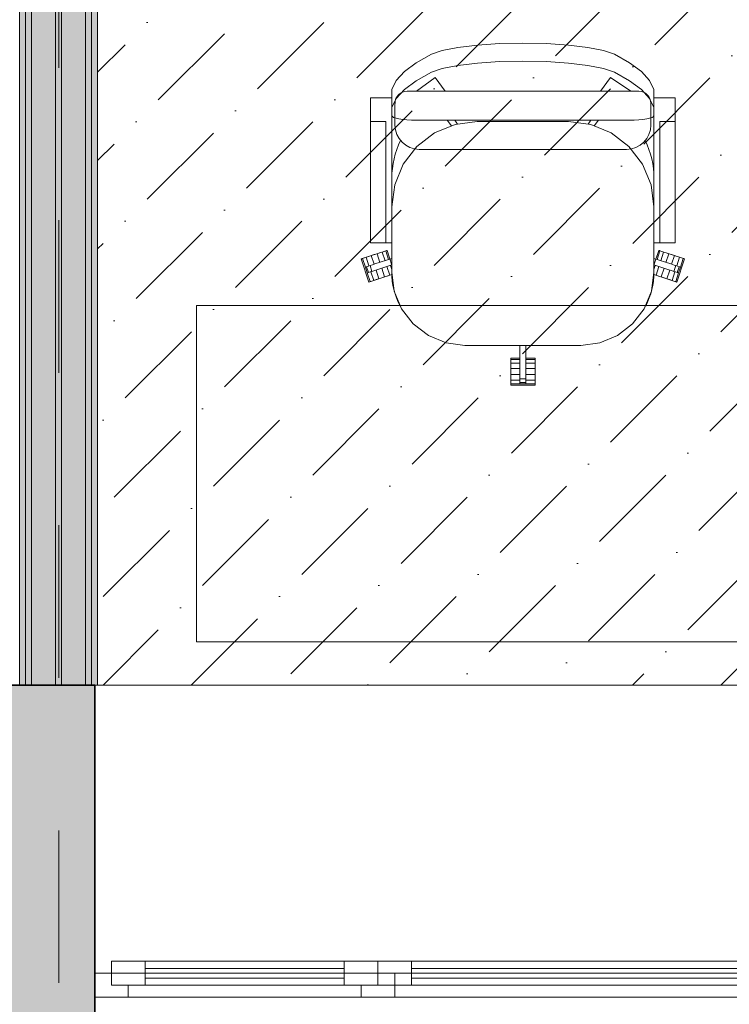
# Model space of a CAD drawing. Header units: millimetres. Extents: x -2932 to 42042, y -9257 to 17298.
# Tile 38 of 162: x 16189 to 17667, y -665 to 1385. Entities that reach past the tile are written whole.
import ezdxf

# ---------------------------------------------------------------- set-up
doc = ezdxf.new("R2010")
doc.units = ezdxf.units.MM
doc.header["$MEASUREMENT"] = 0
for name, pattern in [('Aligning Line', [635, 317.5, -317.5]), ('Dash', [635, 317.5, -317.5]), ('Dashed', [423.333333, 211.666667, -211.666667]), ('Wipeout_Contour', [1000, 0, -1000])]:
    doc.linetypes.add(name, pattern=pattern)
for name, color, linetype, lineweight in [('0_Pen_No__1', 7, 'Continuous', 13), ('_Tuletõkketsoon_Pen_No__20', 1, 'Continuous', 0), ('A-FLOR.IFC Model_Pen_No__2', 8, 'Continuous', 15), ('ARCHICAD Windows_Pen_No__2', 8, 'Continuous', 15), ('ARCHICAD Zone Stamps_Pen_No__1', 7, 'Continuous', 13), ('Common Edges_Pen_No__1', 7, 'Continuous', 13), ('Cut Pattern-1_Pen_No__2', 8, 'Continuous', 15), ('Cut Pattern-3_Pen_No__1', 7, 'Continuous', 13), ('Grids-2_Pen_No__1', 7, 'Continuous', 13), ('I-FURN.IFC Model_Pen_No__2', 8, 'Continuous', 15), ('I-WALL.IFC Model_Pen_No__1', 7, 'Continuous', 13), ('I-WALL.IFC Model_Pen_No__2', 8, 'Continuous', 15), ('I-WALL.IFC Model_Pen_No__27', 7, 'Continuous', 35), ('SA_SISEVIIMISTLUS_Pen_No__2', 8, 'Continuous', 15), ('Walls-1_Pen_No__1', 7, 'Continuous', 13), ('Walls_Pen_No__1', 7, 'Continuous', 13), ('Windows-1_Pen_No__1', 7, 'Continuous', 13), ('Windows_Pen_No__1', 7, 'Continuous', 13)]:
    doc.layers.add(name, color=color, linetype=linetype, lineweight=lineweight)
doc.layers.add('Furniture-1_Pen_No__62', color=7, linetype='Continuous', lineweight=20, true_color=0xaaaaaa)
doc.layers.add('SA_SISEVIIMISTLUS_Pen_No__102', color=7, linetype='Continuous', lineweight=13, true_color=0xcccccc)
doc.layers.add('I-WALL.IFC Model', color=7, linetype='Continuous')
doc.styles.add('GENERATED_STYLE_1', font='txt', dxfattribs={"width": 0.95})
doc.styles.add('GENERATED_STYLE_2', font='txt', dxfattribs={"width": 0.84})
doc.dimstyles.new('GENERATED_STYLE__2', dxfattribs={"dimtxt": 200, "dimasz": 152, "dimexe": 0.18, "dimexo": 0.0625, "dimgap": 0.09, "dimtad": 1, "dimtih": 1, "dimtoh": 1, "dimdec": 0, "dimzin": 0, "dimdsep": 46, "dimtxsty": 'GENERATED_STYLE_2', "dimblk": 'ARROWHEAD_2', "dimblk1": 'ARROWHEAD_2', "dimblk2": 'ARROWHEAD_2', "dimcen": 0.09, "dimse1": 1, "dimse2": 1, "dimclrd": 7, "dimclre": 7, "dimclrt": 7, "dimadec": 0, "dimazin": 0, "dimtfac": 1, "dimtdec": 4, "dimtmove": 0, "dimatfit": 3, "dimfxl": 0, "dimtolj": 1, "dimtzin": 0, "dimarcsym": 0})
pattern_1 = [(45, (-3e-10, 2e-10), (0, 35.35534), [0.99999, -48.99987]), (315, (3.89, 0.707), (0, 35.35534), [0.99999, -48.99987]), (90, (-0.354, -2.12), (-35.35528, 0), [1.06066, -34.29462]), (71.565, (-0.354, -1.061), (3.16e-05, 35.355304), [1.118075, -110.685214]), (288.435, (4.596, 2e-10), (-3.16e-05, 35.355304), [1.118075, -110.685214]), (270, (4.95, -1.06), (35.35528, 0), [1.06066, -34.29462]), (251.565, (4.95, -2.121), (3.16e-05, 35.355304), [1.118075, -110.685214]), (225, (4.596, -3.182), (0, 35.35534), [0.99999, -48.99987]), (161.565, (1.768, -4.243), (-141.4210514, 35.355386), [1.118075, -110.685214]), (135, (0.707, -3.89), (0, 35.35534), [0.99999, -48.99987]), (108.435, (-3e-10, -3.182), (-3.16e-05, 35.355304), [1.118075, -110.685214]), (180, (2.83, -4.243), (0, 35.35528), [1.06066, -34.29462]), (198.435, (3.889, -3.889), (141.4210514, 35.355386), [1.118075, -110.685214]), (0, (-7.778, -10.253), (0, 35.35528), [1.06066, -34.29462]), (90, (-9.9, -13.435), (-35.35528, 0), [1.06066, -34.29462]), (71.565, (-9.9, -12.374), (3.16e-05, 35.355304), [1.118075, -110.685214]), (45, (-9.546, -11.314), (0, 35.35534), [0.99999, -48.99987]), (315, (-5.657, -10.607), (0, 35.35534), [0.99999, -48.99987]), (288.435, (-4.95, -11.314), (-3.16e-05, 35.355304), [1.118075, -110.685214]), (270, (-4.596, -12.374), (35.35528, 0), [1.06066, -34.29462]), (251.565, (-4.596, -13.435), (3.16e-05, 35.355304), [1.118075, -110.685214]), (225, (-4.95, -14.496), (0, 35.35534), [0.99999, -48.99987]), (161.565, (-7.778, -15.556), (-141.4210514, 35.355386), [1.118075, -110.685214]), (135, (-8.84, -15.203), (0, 35.35534), [0.99999, -48.99987]), (108.435, (-9.546, -14.496), (-3.16e-05, 35.355304), [1.118075, -110.685214]), (180, (-6.718, -15.556), (0, 35.35528), [1.06066, -34.29462]), (198.435, (-5.657, -15.203), (141.4210514, 35.355386), [1.118075, -110.685214]), (18.435, (-8.839, -10.607), (70.710443, 35.355323), [1.118075, -110.685214]), (341.565, (-6.718, -10.253), (-70.710443, 35.355323), [1.118075, -110.685214]), (0, (13.08, -8.485), (0, 35.35528), [1.06066, -34.29462]), (90, (10.96, -11.667), (-35.35528, 0), [1.06066, -34.29462]), (71.565, (10.96, -10.607), (3.16e-05, 35.355304), [1.118075, -110.685214]), (45, (11.314, -9.546), (0, 35.35534), [0.99999, -48.99987]), (315, (15.203, -8.84), (0, 35.35534), [0.99999, -48.99987]), (288.435, (15.91, -9.546), (-3.16e-05, 35.355304), [1.118075, -110.685214]), (270, (16.263, -10.607), (35.35528, 0), [1.06066, -34.29462]), (251.565, (16.263, -11.667), (3.16e-05, 35.355304), [1.118075, -110.685214]), (225, (15.91, -12.728), (0, 35.35534), [0.99999, -48.99987]), (161.565, (13.081, -13.789), (-141.4210514, 35.355386), [1.118075, -110.685214]), (135, (12.02, -13.435), (0, 35.35534), [0.99999, -48.99987]), (108.435, (11.314, -12.728), (-3.16e-05, 35.355304), [1.118075, -110.685214]), (180, (14.142, -13.79), (0, 35.35528), [1.06066, -34.29462]), (198.435, (15.203, -13.435), (141.4210514, 35.355386), [1.118075, -110.685214]), (18.435, (12.021, -8.839), (70.710443, 35.355323), [1.118075, -110.685214]), (341.565, (14.142, -8.485), (-70.710443, 35.355323), [1.118075, -110.685214]), (0, (1.768, 1.06), (0, 35.35528), [1.06066, -34.29462]), (18.435, (0.707, 0.707), (70.710443, 35.355323), [1.118075, -110.685214]), (341.565, (2.828, 1.061), (-70.710443, 35.355323), [1.118075, -110.685214]), (0, (-5.657, 13.79), (0, 35.35528), [1.06066, -34.29462]), (90, (-7.778, 10.607), (-35.35528, 0), [1.06066, -34.29462]), (71.565, (-7.778, 11.667), (3.16e-05, 35.355304), [1.118075, -110.685214]), (45, (-7.425, 12.728), (0, 35.35534), [0.99999, -48.99987]), (315, (-3.536, 13.435), (0, 35.35534), [0.99999, -48.99987]), (288.435, (-2.828, 12.728), (-3.16e-05, 35.355304), [1.118075, -110.685214]), (270, (-2.475, 11.667), (35.35528, 0), [1.06066, -34.29462]), (251.565, (-2.475, 10.607), (3.16e-05, 35.355304), [1.118075, -110.685214]), (225, (-2.828, 9.546), (0, 35.35534), [0.99999, -48.99987]), (161.565, (-5.657, 8.485), (-141.4210514, 35.355386), [1.118075, -110.685214]), (135, (-6.718, 8.84), (0, 35.35534), [0.99999, -48.99987]), (108.435, (-7.425, 9.546), (-3.16e-05, 35.355304), [1.118075, -110.685214]), (180, (-4.596, 8.485), (0, 35.35528), [1.06066, -34.29462]), (198.435, (-3.536, 8.839), (141.4210514, 35.355386), [1.118075, -110.685214]), (18.435, (-6.718, 13.435), (70.710443, 35.355323), [1.118075, -110.685214]), (341.565, (-4.596, 13.789), (-70.710443, 35.355323), [1.118075, -110.685214]), (0, (9.546, 10.96), (0, 35.35528), [1.06066, -34.29462]), (90, (7.425, 7.778), (-35.35528, 0), [1.06066, -34.29462]), (71.565, (7.425, 8.839), (3.16e-05, 35.355304), [1.118075, -110.685214]), (45, (7.778, 9.9), (0, 35.35534), [0.99999, -48.99987]), (315, (11.667, 10.607), (0, 35.35534), [0.99999, -48.99987]), (288.435, (12.374, 9.9), (-3.16e-05, 35.355304), [1.118075, -110.685214]), (270, (12.728, 8.84), (35.35528, 0), [1.06066, -34.29462]), (251.565, (12.728, 7.778), (3.16e-05, 35.355304), [1.118075, -110.685214]), (225, (12.374, 6.718), (0, 35.35534), [0.99999, -48.99987]), (161.565, (9.546, 5.657), (-141.4210514, 35.355386), [1.118075, -110.685214]), (135, (8.485, 6.01), (0, 35.35534), [0.99999, -48.99987]), (108.435, (7.778, 6.718), (-3.16e-05, 35.355304), [1.118075, -110.685214]), (180, (10.607, 5.657), (0, 35.35528), [1.06066, -34.29462]), (198.435, (11.667, 6.01), (141.4210514, 35.355386), [1.118075, -110.685214]), (18.435, (8.485, 10.607), (70.710443, 35.355323), [1.118075, -110.685214]), (341.565, (10.607, 10.96), (-70.710443, 35.355323), [1.118075, -110.685214])]

# ---------------------------------------------------------------- blocks, each defined once
blk = doc.blocks.new('*D16')
at = {"layer": '0_Pen_No__1', "color": 7, "linetype": 'Continuous', "lineweight": 13}
for p, q in [((11988, -1564.6), (11988, -1264.6)), ((16188.8, -1564.6), (16188.8, -1264.6)), ((12045.7, -1314.6), (11930.3, -1514.6)), ((16246.5, -1314.6), (16131, -1514.6)), ((11988, -1414.6), (16188.8, -1414.6))]:
    blk.add_line(p, q, dxfattribs=at)
at = {"color": 254, "linetype": 'Wipeout_Contour', "lineweight": 0, "ltscale": 56586.215464}
blk.add_wipeout([(13767, -1406.2), (14409.7, -1406.2), (14409.7, -1143), (13767, -1143)], dxfattribs=at)
at = {"color": 254, "linetype": 'Wipeout_Contour', "lineweight": 0, "ltscale": 63956.928618}
blk.add_wipeout([(15713, -1406.2), (16162.6, -1406.2), (16162.6, -1143), (15713, -1143)], dxfattribs=at)
at = {"layer": '0_Pen_No__1', "color": 7, "lineweight": 13, "char_height": 200, "attachment_point": 7, "style": 'GENERATED_STYLE_2'}
for s, insert in [('\\A1;{\\pql;\\fArial|b0|i0|c0|p34;4\xa0201}', (13798.6, -1374.6)), ('\\A1;{\\pql;\\fArial|b0|i0|c0|p34;163}', (15744.6, -1374.6))]:
    blk.add_mtext(s, dxfattribs=dict(at, insert=insert))
blk = doc.blocks.new('ARROWHEAD_2')
at = {"color": 0, "linetype": 'Continuous', "lineweight": 0}
for p, q in [((-0.378, -0.655), (0.378, 0.655)), ((0, 0), (-1, 0))]:
    blk.add_line(p, q, dxfattribs=at)
blk = doc.blocks.new('*D17')
at = {"layer": '0_Pen_No__1', "color": 7, "linetype": 'Continuous', "lineweight": 13}
for p, q in [((16188.8, -1564.6), (16188.8, -1264.6)), ((16351.2, -1564.6), (16351.2, -1264.6)), ((16246.5, -1314.6), (16131, -1514.6)), ((16409, -1314.6), (16293.5, -1514.6)), ((16188.8, -1414.6), (16351.2, -1414.6))]:
    blk.add_line(p, q, dxfattribs=at)
blk = doc.blocks.new('*D18')
at = {"layer": '0_Pen_No__1', "color": 7, "linetype": 'Continuous', "lineweight": 13}
for p, q in [((16351.2, -1564.6), (16351.2, -1264.6)), ((19472, -1564.6), (19472, -1264.6)), ((16409, -1314.6), (16293.5, -1514.6)), ((19529.7, -1314.6), (19414.3, -1514.6)), ((16351.2, -1414.6), (19472, -1414.6))]:
    blk.add_line(p, q, dxfattribs=at)
at = {"color": 254, "linetype": 'Wipeout_Contour', "lineweight": 0, "ltscale": 71829.655111}
blk.add_wipeout([(17590.3, -1406.2), (18233, -1406.2), (18233, -1143), (17590.3, -1143)], dxfattribs=at)
at = {"color": 254, "linetype": 'Wipeout_Contour', "lineweight": 0, "ltscale": 77088.702485}
blk.add_wipeout([(19013.2, -1406.2), (19445.8, -1406.2), (19445.8, -1143), (19013.2, -1143)], dxfattribs=at)
at = {"layer": '0_Pen_No__1', "color": 7, "lineweight": 13, "char_height": 200, "attachment_point": 7, "style": 'GENERATED_STYLE_2'}
for s, insert in [('\\A1;{\\pql;\\fArial|b0|i0|c0|p34;3\xa0121}', (17621.9, -1374.6)), ('\\A1;{\\pql;\\fArial|b0|i0|c0|p34;116}', (19044.9, -1374.6))]:
    blk.add_mtext(s, dxfattribs=dict(at, insert=insert))
blk = doc.blocks.new('*D38')
at = {"layer": '0_Pen_No__1', "color": 7, "linetype": 'Continuous', "lineweight": 13}
for p, q in [((14635, -1879.2), (14635, -1579.2)), ((16351.2, -1879.2), (16351.2, -1579.2)), ((14692.7, -1629.2), (14577.3, -1829.2)), ((16409, -1629.2), (16293.5, -1829.2)), ((14635, -1729.2), (16351.2, -1729.2))]:
    blk.add_line(p, q, dxfattribs=at)
at = {"color": 254, "linetype": 'Wipeout_Contour', "lineweight": 0, "ltscale": 62299.998964}
blk.add_wipeout([(15171.8, -1720.8), (15814.5, -1720.8), (15814.5, -1457.5), (15171.8, -1457.5)], dxfattribs=at)
at = {"layer": '0_Pen_No__1', "color": 7, "lineweight": 13, "insert": (15203.4, -1689.2), "char_height": 200, "attachment_point": 7, "style": 'GENERATED_STYLE_2'}
blk.add_mtext('\\A1;{\\pql;\\fArial|b0|i0|c0|p34;1\xa0716}', dxfattribs=at)
blk = doc.blocks.new('*D39')
at = {"layer": '0_Pen_No__1', "color": 7, "linetype": 'Continuous', "lineweight": 13}
for p, q in [((16351.2, -1879.2), (16351.2, -1579.2)), ((18395, -1879.2), (18395, -1579.2)), ((16409, -1629.2), (16293.5, -1829.2)), ((18452.7, -1629.2), (18337.3, -1829.2)), ((16351.2, -1729.2), (18395, -1729.2))]:
    blk.add_line(p, q, dxfattribs=at)
at = {"color": 254, "linetype": 'Wipeout_Contour', "lineweight": 0, "ltscale": 69784.695044}
blk.add_wipeout([(17051.8, -1720.8), (17694.5, -1720.8), (17694.5, -1457.5), (17051.8, -1457.5)], dxfattribs=at)
at = {"layer": '0_Pen_No__1', "color": 7, "lineweight": 13, "insert": (17083.4, -1689.2), "char_height": 200, "attachment_point": 7, "style": 'GENERATED_STYLE_2'}
blk.add_mtext('\\A1;{\\pql;\\fArial|b0|i0|c0|p34;2\xa0044}', dxfattribs=at)

msp = doc.modelspace()

# ---------------------------------------------------------------- hatches: boundary and pattern name
at = {"layer": 'I-WALL.IFC Model', "linetype": 'Continuous', "lineweight": 0, "true_color": 0x000000}
for points in [[(16201.2, 0), (16201.2, 6010), (16188.7, 6010), (16188.7, 0)], [(16213.7, 0), (16213.7, 6010), (16201.2, 6010), (16201.2, 0)], [(16263.7, 0), (16263.7, 6010), (16213.7, 6010), (16213.7, 0)], [(16276.2, 0), (16276.2, 6010), (16263.7, 6010), (16263.7, 0)], [(16326.2, 0), (16326.2, 6010), (16276.2, 6010), (16276.2, 0)], [(16338.7, 0), (16338.7, 6010), (16326.2, 6010), (16326.2, 0)], [(16351.2, 0), (16351.2, 6010), (16338.7, 6010), (16338.7, 0)], [(14635, 0), (14635, -700), (16345, -700), (16345, 0)]]:
    msp.add_hatch(color=178, dxfattribs=at).paths.add_polyline_path(points)
at = {"layer": 'SA_SISEVIIMISTLUS_Pen_No__102', "linetype": 'Continuous', "lineweight": 13, "true_color": 0xcccccc}
h = msp.add_hatch(dxfattribs=at)
h.set_pattern_fill('Dot___Dashed_0001', color=254, style=0, pattern_type=2)
h.set_pattern_definition([(45, (0, 0), (-183.8478, 183.8478), [195, -65, 0, -65]), (45, (22.98, 206.83), (-183.8478, 183.8478), [195, -65, 0, -65])])
h.paths.add_polyline_path([(16351.2, 0), (19472, 0), (19472, 6010), (16351.2, 6010)])

# ---------------------------------------------------------------- linework, layer by layer
at = {"layer": 'A-FLOR.IFC Model_Pen_No__2', "color": 8, "linetype": 'Continuous', "lineweight": 15, "flags": 128}
msp.add_lwpolyline([(-100, 6430), (0, 6430), (0, 0), (30435, 0), (30435, 6520), (38315, 6520), (38315, 12500), (12000, 12500), (12000, 7875), (8430, 7875), (8430, 12496.2), (2165, 12496.2), (2165, 11220), (-100, 11220)], close=True, dxfattribs=at)
at = {"layer": 'A-FLOR.IFC Model_Pen_No__2', "color": 8, "linetype": 'Dashed', "lineweight": 15, "flags": 128}
msp.add_lwpolyline([(0, 0), (30430, 0), (30430, 6520), (33865, 6520), (33865, -230), (38589.9, -230), (38600, 5615), (38315, 5615), (38315, 12500), (12000, 12500), (12000, 7905), (8430, 7905), (8430, 12496.2), (2165, 12496.2), (2165, 6180), (0, 6180)], close=True, dxfattribs=at)
at = {"layer": 'ARCHICAD Windows_Pen_No__2', "color": 8, "linetype": 'Continuous', "lineweight": 15}
for p, q in [((16380, -575), (16935, -575)), ((16380, -600), (16380, -575)), ((16935, -575), (18360, -575)), ((16935, -575), (16935, -600)), ((16345, -600), (18395, -600)), ((16345, -650), (16345, -600)), ((18395, -650), (16345, -650))]:
    msp.add_line(p, q, dxfattribs=at)
at = {"layer": 'I-FURN.IFC Model_Pen_No__2', "color": 8, "linetype": 'Continuous', "lineweight": 15}
for p, q in [((17142.1, 1332.3), (17188.1, 1335.3)), ((17188.1, 1335.3), (17237, 1336.4)), ((17237, 1336.4), (17285.9, 1335.3)), ((17285.9, 1335.3), (17331.9, 1332.3)), ((17014.7, 1295.4), (17046.5, 1313.4)), ((17046.5, 1313.4), (17069.1, 1321)), ((17069.1, 1321), (17101.6, 1327.4)), ((17101.6, 1327.4), (17142.1, 1332.3)), ((17331.9, 1332.3), (17372.4, 1327.4)), ((17372.4, 1327.4), (17404.9, 1321)), ((17404.9, 1321), (17427.5, 1313.4)), ((17427.5, 1313.4), (17459.3, 1295.4)), ((16990.2, 1277.2), (17014.7, 1295.4)), ((17142.1, 1294.8), (17101.6, 1289.9)), ((17188.1, 1297.8), (17142.1, 1294.8)), ((17237, 1298.8), (17188.1, 1297.8)), ((17285.9, 1297.8), (17237, 1298.8)), ((17331.9, 1294.8), (17285.9, 1297.8)), ((17372.4, 1289.9), (17331.9, 1294.8)), ((17459.3, 1295.4), (17483.8, 1277.2)), ((16973.3, 1258.7), (16990.2, 1277.2)), ((17046.5, 1275.8), (17014.7, 1257.9)), ((17069.1, 1283.4), (17046.5, 1275.8)), ((17101.6, 1289.9), (17069.1, 1283.4)), ((17404.9, 1283.4), (17372.4, 1289.9)), ((17427.5, 1275.8), (17404.9, 1283.4)), ((17459.3, 1257.9), (17427.5, 1275.8)), ((17483.8, 1277.2), (17500.7, 1258.7)), ((16963.9, 1240), (16973.3, 1258.7)), ((17014.7, 1257.9), (16990.2, 1239.7)), ((17483.8, 1239.7), (17459.3, 1257.9)), ((17500.7, 1258.7), (17510, 1240)), ((16963.9, 1202.5), (16963.9, 1240)), ((16990.2, 1239.7), (16973.3, 1221.1)), ((17500.7, 1221.1), (17483.8, 1239.7)), ((17510, 1202.5), (17510, 1240)), ((16919.5, 1220.3), (16919.5, 1222.6)), ((16919.5, 1222.6), (16963.9, 1222.6)), ((16919.5, 1218.8), (16919.5, 1220.3)), ((16919.5, 1213.5), (16919.5, 1218.8)), ((16919.5, 1208.1), (16919.5, 1213.5)), ((16973.3, 1221.1), (16963.9, 1202.5)), ((17510, 1202.5), (17500.7, 1221.1)), ((17510, 1222.6), (17554.5, 1222.6)), ((17554.5, 1222.6), (17554.5, 1220.3)), ((17554.5, 1220.3), (17554.5, 1218.8)), ((17554.5, 1218.8), (17554.5, 1213.5)), ((17554.5, 1213.5), (17554.5, 1208.1)), ((16919.5, 1200.1), (16919.5, 1208.1)), ((16919.5, 1192.1), (16919.5, 1200.1)), ((16919.5, 1184.8), (16919.5, 1192.1)), ((16963.9, 1202.5), (16963.9, 1200.6)), ((16963.9, 1200.6), (16963.9, 1200.1)), ((16963.9, 1200.1), (16963.9, 1192.1)), ((16963.9, 1192.1), (16963.9, 1182.7)), ((17510, 1200.6), (17510, 1202.5)), ((17510, 1200.1), (17510, 1200.6)), ((17510, 1192.1), (17510, 1200.1)), ((17510, 1182.7), (17510, 1192.1)), ((17554.5, 1208.1), (17554.5, 1200.1)), ((17554.5, 1200.1), (17554.5, 1192.1)), ((17554.5, 1192.1), (17554.5, 1184.8)), ((16919.5, 1173.2), (16919.5, 1184.8)), ((16919.5, 970), (16919.5, 1173.2)), ((16963.9, 1184.8), (16965.9, 1183.1)), ((16963.9, 1182.7), (16963.9, 1173.2)), ((16963.9, 1173.2), (16963.9, 970)), ((16965.9, 1183.1), (16967.8, 1181.4)), ((16967.8, 1181.4), (16973.3, 1180)), ((16973.3, 1180), (16978.8, 1178.6)), ((16978.8, 1178.6), (16987.1, 1177.6)), ((16987.1, 1177.6), (16995.3, 1176.7)), ((16995.3, 1176.7), (17005, 1176.3)), ((17005, 1176.3), (17014.8, 1176)), ((17014.8, 1176), (17459.3, 1176)), ((17088.2, 1164), (17079.5, 1176)), ((17095.2, 1176), (17101.1, 1167.8)), ((17141.7, 1173.2), (17095.7, 1167.1)), ((17332.2, 1173.2), (17141.7, 1173.2)), ((17378.3, 1167.1), (17332.2, 1173.2)), ((17372.9, 1167.8), (17378.8, 1176)), ((17394.5, 1176), (17385.8, 1164)), ((17459.3, 1176), (17469, 1176.3)), ((17469, 1176.3), (17478.7, 1176.7)), ((17478.7, 1176.7), (17486.9, 1177.6)), ((17486.9, 1177.6), (17495.2, 1178.6)), ((17495.2, 1178.6), (17500.7, 1180)), ((17500.7, 1180), (17506.2, 1181.4)), ((17506.2, 1181.4), (17508.1, 1183.1)), ((17508.1, 1183.1), (17510, 1184.8)), ((17510, 1173.2), (17510, 1182.7)), ((17510, 970), (17510, 1173.2)), ((17554.5, 1184.8), (17554.5, 1173.2)), ((17554.5, 1173.2), (17554.5, 970)), ((17052.9, 1149.4), (17016, 1121.1)), ((17095.7, 1167.1), (17052.9, 1149.4)), ((17421.2, 1149.4), (17378.3, 1167.1)), ((17458, 1121.1), (17421.2, 1149.4)), ((17016, 1121.1), (16987.8, 1084.3)), ((17486.2, 1084.3), (17458, 1121.1)), ((16987.8, 1084.3), (16970, 1041.4)), ((17504, 1041.4), (17486.2, 1084.3)), ((16970, 1041.4), (16963.9, 995.4)), ((17510, 995.4), (17504, 1041.4)), ((16919.5, 958.4), (16919.5, 970)), ((16963.9, 970), (16963.9, 960.5)), ((17510, 960.5), (17510, 970)), ((17554.5, 970), (17554.5, 958.4)), ((16919.5, 951.1), (16919.5, 958.4)), ((16919.5, 943.1), (16919.5, 951.1)), ((16919.5, 935.1), (16919.5, 943.1)), ((16963.9, 960.5), (16963.9, 951.1)), ((16963.9, 951.1), (16963.9, 943.1)), ((16963.9, 943.1), (16963.9, 935.1)), ((17510, 951.1), (17510, 960.5)), ((17510, 943.1), (17510, 951.1)), ((17510, 935.1), (17510, 943.1)), ((17554.5, 958.4), (17554.5, 951.1)), ((17554.5, 951.1), (17554.5, 943.1)), ((17554.5, 943.1), (17554.5, 935.1)), ((16919.5, 929.7), (16919.5, 935.1)), ((16919.5, 924.4), (16919.5, 929.7)), ((16919.5, 922.9), (16919.5, 924.4)), ((16919.5, 920.6), (16919.5, 922.9)), ((16963.9, 935.1), (16963.9, 929.7)), ((16963.9, 929.7), (16963.9, 924.4)), ((16963.9, 924.4), (16963.9, 922.5)), ((16963.9, 922.5), (16963.9, 920.6)), ((17510, 929.7), (17510, 935.1)), ((17510, 924.4), (17510, 929.7)), ((17510, 922.5), (17510, 924.4)), ((17510, 920.6), (17510, 922.5)), ((17554.5, 935.1), (17554.5, 929.7)), ((17554.5, 929.7), (17554.5, 924.4)), ((17554.5, 924.4), (17554.5, 922.9)), ((17554.5, 922.9), (17554.5, 920.6)), ((16919.5, 920.6), (16963.9, 920.6)), ((16943.9, 901.5), (16947.6, 902.7)), ((16947.6, 902.7), (16951.4, 903.9)), ((16951.4, 903.9), (16953.1, 904.5)), ((16957.2, 885.8), (16951.4, 903.9)), ((16953.1, 904.5), (16954, 904.8)), ((16954, 904.8), (16959.9, 886.6)), ((16963.9, 920.6), (16963.9, 859.4)), ((17510, 920.6), (17554.5, 920.6)), ((17510, 859.4), (17510, 920.6)), ((17514.1, 886.6), (17520, 904.8)), ((17522.6, 903.9), (17516.8, 885.8)), ((17520, 904.8), (17521.3, 904.3)), ((17521.3, 904.3), (17522.6, 903.9)), ((17522.6, 903.9), (17526.4, 902.7)), ((17526.4, 902.7), (17530.1, 901.5)), ((16900.4, 887.3), (16901.3, 887.6)), ((16916.1, 839), (16900.4, 887.3)), ((16901.3, 887.6), (16903, 888.2)), ((16903, 888.2), (16906.7, 889.4)), ((16908.9, 870.1), (16903, 888.2)), ((16906.7, 889.4), (16910.5, 890.6)), ((16910.5, 890.6), (16915.8, 892.4)), ((16910.5, 890.6), (16916.4, 872.5)), ((16915.8, 892.4), (16921.2, 894.1)), ((16921.2, 894.1), (16927.2, 896)), ((16927.1, 876), (16921.2, 894.1)), ((16927.2, 896), (16933.2, 898)), ((16928.9, 876.6), (16963.9, 888)), ((16933.2, 898), (16938.5, 899.7)), ((16939, 879.9), (16933.2, 898)), ((16938.5, 899.7), (16943.9, 901.5)), ((16949.8, 883.4), (16943.9, 901.5)), ((17510, 888), (17545.1, 876.6)), ((17530.1, 901.5), (17524.2, 883.4)), ((17530.1, 901.5), (17535.5, 899.7)), ((17540.8, 898), (17535, 879.9)), ((17535.5, 899.7), (17540.8, 898)), ((17540.8, 898), (17546.8, 896)), ((17546.8, 896), (17552.8, 894.1)), ((17552.8, 894.1), (17546.9, 876)), ((17552.8, 894.1), (17558.2, 892.4)), ((17557.6, 872.5), (17563.5, 890.6)), ((17573.6, 887.3), (17557.9, 839)), ((17558.2, 892.4), (17563.5, 890.6)), ((17563.5, 890.6), (17567.3, 889.4)), ((17571, 888.2), (17565.1, 870.1)), ((17567.3, 889.4), (17571, 888.2)), ((17571, 888.2), (17572.3, 887.8)), ((17572.3, 887.8), (17573.6, 887.3)), ((16908.9, 870.1), (16910.6, 870.6)), ((16912.8, 858), (16908.9, 870.1)), ((16910.6, 870.6), (16911.5, 870.9)), ((16911.5, 870.9), (16915.1, 872.1)), ((16915.4, 858.8), (16911.5, 870.9)), ((16915.1, 872.1), (16918.7, 873.2)), ((16918.7, 873.2), (16923.8, 874.9)), ((16922.6, 861.2), (16918.7, 873.2)), ((16922.6, 861.2), (16919, 860)), ((16926.2, 862.3), (16922.6, 861.2)), ((16923.8, 874.9), (16928.9, 876.6)), ((16932.8, 864.5), (16926.2, 862.3)), ((16936.9, 845.8), (16931, 863.9)), ((16963.9, 874.6), (16932.8, 864.5)), ((16948.9, 849.7), (16943, 867.8)), ((16959.6, 853.2), (16953.7, 871.3)), ((16963.9, 865.1), (16961.2, 873.7)), ((16963.8, 874.6), (16963.9, 874.2)), ((17510, 874.2), (17510.2, 874.6)), ((17541.2, 864.5), (17510, 874.6)), ((17512.8, 873.7), (17510, 865.1)), ((17520.3, 871.3), (17514.4, 853.2)), ((17531, 867.8), (17525.1, 849.7)), ((17543, 863.9), (17537.1, 845.8)), ((17546.3, 862.8), (17541.2, 864.5)), ((17545.1, 876.6), (17551.8, 874.4)), ((17551.4, 861.2), (17546.3, 862.8)), ((17555.3, 873.2), (17551.4, 861.2)), ((17555, 860), (17551.4, 861.2)), ((17551.8, 874.4), (17555.3, 873.2)), ((17555.3, 873.2), (17558.9, 872.1)), ((17562.5, 870.9), (17558.6, 858.8)), ((17558.9, 872.1), (17562.5, 870.9)), ((17565.1, 870.1), (17561.2, 858)), ((17562.5, 870.9), (17563.8, 870.5)), ((17563.8, 870.5), (17565.1, 870.1)), ((16914.1, 858.4), (16912.8, 858)), ((16918.7, 839.9), (16912.8, 858)), ((16915.4, 858.8), (16914.1, 858.4)), ((16919, 860), (16915.4, 858.8)), ((16922.4, 841.1), (16918.7, 839.9)), ((16920.3, 860.4), (16926.2, 842.3)), ((16926.2, 842.3), (16922.4, 841.1)), ((16931.5, 844), (16926.2, 842.3)), ((16936.9, 845.8), (16931.5, 844)), ((16942.9, 847.7), (16936.9, 845.8)), ((16948.9, 849.7), (16942.9, 847.7)), ((16954.2, 851.4), (16948.9, 849.7)), ((16959.6, 853.2), (16954.2, 851.4)), ((16963.3, 854.4), (16959.6, 853.2)), ((16964.6, 854.8), (16963.3, 854.4)), ((16963.9, 859.4), (16969.1, 820)), ((17504.9, 820), (17510, 859.4)), ((17510.7, 854.4), (17509.4, 854.8)), ((17514.4, 853.2), (17510.7, 854.4)), ((17519.8, 851.4), (17514.4, 853.2)), ((17525.1, 849.7), (17519.8, 851.4)), ((17531.1, 847.7), (17525.1, 849.7)), ((17537.1, 845.8), (17531.1, 847.7)), ((17542.5, 844), (17537.1, 845.8)), ((17547.8, 842.3), (17542.5, 844)), ((17547.8, 842.3), (17553.7, 860.4)), ((17551.6, 841.1), (17547.8, 842.3)), ((17555.3, 839.9), (17551.6, 841.1)), ((17558.6, 858.8), (17555, 860)), ((17561.2, 858), (17555.3, 839.9)), ((17559.5, 858.5), (17558.6, 858.8)), ((17561.2, 858), (17559.5, 858.5)), ((16917.4, 839.4), (16916.1, 839)), ((16918.7, 839.9), (16917.4, 839.4)), ((16969.1, 820), (16984.4, 783.2)), ((17489.6, 783.2), (17504.9, 820)), ((17557, 839.3), (17555.3, 839.9)), ((17557.9, 839), (17557, 839.3)), ((16557, 90), (16557, 790)), ((16557, 790), (17917, 790)), ((16984.4, 783.2), (17008.6, 751.7)), ((17465.4, 751.7), (17489.6, 783.2)), ((17008.6, 751.7), (17040.2, 727.5)), ((17433.9, 727.5), (17465.4, 751.7)), ((17040.2, 727.5), (17076.9, 712.2)), ((17397.1, 712.2), (17433.9, 727.5)), ((17076.9, 712.2), (17116.3, 707)), ((17116.3, 707), (17357.6, 707)), ((17230.7, 648.1), (17230.7, 707)), ((17243.4, 707), (17243.4, 648.1)), ((17357.6, 707), (17397.1, 712.2)), ((17211.6, 679.7), (17211.6, 680.7)), ((17211.6, 680.7), (17230.7, 680.7)), ((17211.6, 677.9), (17211.6, 679.7)), ((17211.6, 674), (17211.6, 677.9)), ((17230.7, 677.9), (17211.6, 677.9)), ((17243.4, 680.7), (17262.4, 680.7)), ((17262.4, 677.9), (17243.4, 677.9)), ((17262.4, 680.7), (17262.4, 679.3)), ((17262.4, 679.3), (17262.4, 677.9)), ((17262.4, 677.9), (17262.4, 674)), ((17211.6, 670.1), (17211.6, 674)), ((17211.6, 664.4), (17211.6, 670.1)), ((17230.7, 670.1), (17211.6, 670.1)), ((17211.6, 658.8), (17211.6, 664.4)), ((17211.6, 652.5), (17211.6, 658.8)), ((17230.7, 658.8), (17211.6, 658.8)), ((17262.4, 670.1), (17243.4, 670.1)), ((17262.4, 658.8), (17243.4, 658.8)), ((17262.4, 674), (17262.4, 670.1)), ((17262.4, 670.1), (17262.4, 664.4)), ((17262.4, 664.4), (17262.4, 658.8)), ((17262.4, 658.8), (17262.4, 652.5)), ((17211.6, 646.2), (17211.6, 652.5)), ((17211.6, 640.6), (17211.6, 646.2)), ((17230.7, 646.2), (17211.6, 646.2)), ((17211.6, 634.9), (17211.6, 640.6)), ((17230.7, 642.7), (17230.7, 648.1)), ((17230.7, 637.3), (17230.7, 642.7)), ((17230.7, 633.6), (17230.7, 637.3)), ((17243.4, 637.3), (17230.7, 637.3)), ((17243.4, 648.1), (17243.4, 641.1)), ((17262.4, 646.2), (17243.4, 646.2)), ((17243.4, 641.1), (17243.4, 637.3)), ((17243.4, 637.3), (17243.4, 633.6)), ((17262.4, 652.5), (17262.4, 646.2)), ((17262.4, 646.2), (17262.4, 640.6)), ((17262.4, 640.6), (17262.4, 634.9)), ((17211.6, 631), (17211.6, 634.9)), ((17211.6, 634.9), (17230.7, 634.9)), ((17211.6, 627.1), (17211.6, 631)), ((17211.6, 625.3), (17211.6, 627.1)), ((17230.7, 627.1), (17211.6, 627.1)), ((17211.6, 624.3), (17211.6, 625.3)), ((17262.4, 624.3), (17211.6, 624.3)), ((17230.7, 629.8), (17230.7, 633.6)), ((17230.7, 628.9), (17230.7, 629.8)), ((17243.4, 629.8), (17230.7, 629.8)), ((17230.7, 627.1), (17230.7, 628.9)), ((17243.4, 627.1), (17230.7, 627.1)), ((17243.4, 634.9), (17262.4, 634.9)), ((17243.4, 633.6), (17243.4, 629.8)), ((17243.4, 629.8), (17243.4, 628.5)), ((17243.4, 628.5), (17243.4, 627.1)), ((17262.4, 627.1), (17243.4, 627.1)), ((17262.4, 634.9), (17262.4, 631)), ((17262.4, 631), (17262.4, 627.1)), ((17262.4, 627.1), (17262.4, 625.7)), ((17262.4, 625.7), (17262.4, 624.3)), ((16557, 90), (17917, 90))]:
    msp.add_line(p, q, dxfattribs=at)
at = {"layer": 'I-WALL.IFC Model_Pen_No__1', "color": 7, "linetype": 'Continuous', "lineweight": 13}
for p, q in [((16201.2, 0), (16201.2, 6010)), ((16213.7, 0), (16213.7, 6010)), ((16263.7, 0), (16263.7, 6010)), ((16276.2, 0), (16276.2, 6010)), ((16326.2, 0), (16326.2, 6010)), ((16338.7, 0), (16338.7, 6010))]:
    msp.add_line(p, q, dxfattribs=at)
at = {"layer": 'I-WALL.IFC Model_Pen_No__1', "color": 7, "linetype": 'Continuous', "lineweight": 13, "flags": 128}
for points in [[(16351.2, 0), (16351.2, 6010)], [(16188.7, 3344), (16188.7, 0)], [(16188.7, 0), (16351.2, 0)]]:
    msp.add_lwpolyline(points, dxfattribs=at)
at = {"layer": 'I-WALL.IFC Model_Pen_No__2', "color": 8, "linetype": 'Continuous', "lineweight": 15}
msp.add_line((18395, 0), (16345, 0), dxfattribs=at)
at = {"layer": 'I-WALL.IFC Model_Pen_No__27', "color": 7, "linetype": 'Continuous', "lineweight": 35}
msp.add_line((16345, -700), (16345, 0), dxfattribs=at)
at = {"layer": 'I-WALL.IFC Model_Pen_No__27', "color": 7, "linetype": 'Continuous', "lineweight": 35, "flags": 128}
msp.add_lwpolyline([(16345, 0), (14635, 0)], dxfattribs=at)
at = {"layer": 'SA_SISEVIIMISTLUS_Pen_No__2', "color": 8, "linetype": 'Continuous', "lineweight": 15, "flags": 128}
msp.add_lwpolyline([(16351.2, 0), (19472, 0), (19472, 6010), (16351.2, 6010)], close=True, dxfattribs=at)

# ---------------------------------------------------------------- texts
at = {"layer": 'ARCHICAD Zone Stamps_Pen_No__1', "color": 7, "lineweight": 13, "insert": (17198.2, 2537.4), "char_height": 300, "attachment_point": 1, "style": 'GENERATED_STYLE_1'}
msp.add_mtext('\\A1;{\\pql;\\pt0,100;\\fSwis721 Lt BT|b0|i0|c0|p34;18,8\\fSwis721 Lt BT|b0|i0|c0|p34;\\A1{\\H.66x;\\S^  ;}\\fSwis721 Lt BT|b0|i0|c0|p34; m\\fSwis721 Lt BT|b0|i0|c0|p34;\\A1{\\H.66x;\\S2^  ;}}', dxfattribs=at)

# ---------------------------------------------------------------- next in the draw order: dimensions: what is measured, and where the dimension line sits
at = {"color": 7, "linetype": 'Continuous', "lineweight": 13}
dim = msp.add_linear_dim(base=(16188.7, -1414.6), p1=(11988, 1526), p2=(16188.7, 2830), dimstyle='GENERATED_STYLE__2', dxfattribs=at)
dim.commit()
dim.dimension.update_dxf_attribs({"geometry": '*D16', "text_midpoint": (14151.9, -1274.6), "dimtype": 160})

# ---------------------------------------------------------------- next in the draw order: dimensions: what is measured, and where the dimension line sits
dim = msp.add_linear_dim(base=(16351.2, -1414.6), p1=(16188.7, 2830), p2=(16351.2, 2830), dimstyle='GENERATED_STYLE__2', dxfattribs=at)
dim.commit()
dim.dimension.update_dxf_attribs({"geometry": '*D17', "text_midpoint": (15980.1, -1274.6), "dimtype": 160})

# ---------------------------------------------------------------- next in the draw order: dimensions: what is measured, and where the dimension line sits
dim = msp.add_linear_dim(base=(19472, -1414.6), p1=(16351.2, 2830), p2=(19472, 2830), dimstyle='GENERATED_STYLE__2', dxfattribs=at)
dim.commit()
dim.dimension.update_dxf_attribs({"geometry": '*D18', "text_midpoint": (17975.1, -1274.6), "dimtype": 160})

# ---------------------------------------------------------------- next in the draw order: linework, layer by layer
at = {"layer": 'Furniture-1_Pen_No__62', "color": 253, "linetype": 'Continuous', "lineweight": 20, "true_color": 0xaaaaaa}
for p, q in [((17054.4, 1264.6), (17015.3, 1236.3)), ((17075, 1236.3), (17054.4, 1264.6)), ((17399, 1236.3), (17419.6, 1264.6)), ((17419.6, 1264.6), (17461.8, 1236.3)), ((17478.2, 1236.3), (16995.8, 1236.3)), ((16970.5, 1211), (16970.5, 1165.9)), ((17503.5, 1211), (17503.5, 1165.9)), ((16919.5, 1173.2), (16951.8, 1173.2)), ((16919.5, 920.6), (16919.5, 1173.2)), ((16951.8, 920.6), (16951.8, 1173.2)), ((17522.6, 920.6), (17522.6, 1173.2)), ((17554.5, 1173.2), (17522.6, 1173.2)), ((17554.5, 920.6), (17554.5, 1173.2)), ((17452.8, 1115.2), (17021.2, 1115.2)), ((16963.9, 859.4), (16963.9, 1055.2)), ((17510, 859.4), (17510, 1055.2)), ((16900.4, 887.3), (16954, 904.8)), ((16919.5, 920.6), (16951.8, 920.6)), ((16954, 904.8), (16963.9, 874.2)), ((17520, 904.8), (17510, 874.2)), ((17573.6, 887.3), (17520, 904.8)), ((17554.5, 920.6), (17522.6, 920.6)), ((16916.1, 839), (16900.4, 887.3)), ((17573.6, 887.3), (17557.9, 839)), ((16964, 854.6), (16916.1, 839)), ((17557.9, 839), (17510, 854.6)), ((16557, 90), (16557, 790)), ((16557, 790), (17917, 790)), ((16557, 90), (17917, 90))]:
    msp.add_line(p, q, dxfattribs=at)
for centre, radius, start, end in [((16995.8, 1211), 25.2, 90, 180), ((17478.2, 1211), 25.2, 0, 90), ((17021.2, 1165.9), 50.7, 180, 270), ((17452.8, 1165.9), 50.7, 270, 0), ((17141.7, 1055.2), 177.8, 153.8316, 180), ((17332.2, 1055.2), 177.8, 0, 26.1658), ((17116.3, 859.4), 152.4, 180, 207.4718), ((17357.6, 859.4), 152.4, 332.5282, 0)]:
    msp.add_arc(centre, radius, start, end, dxfattribs=at)

# ---------------------------------------------------------------- next in the draw order: dimensions: what is measured, and where the dimension line sits
at = {"color": 7, "linetype": 'Continuous', "lineweight": 13}
dim = msp.add_linear_dim(base=(16351.2, -1729.2), p1=(14635, 0), p2=(16351.2, 0), dimstyle='GENERATED_STYLE__2', dxfattribs=at)
dim.commit()
dim.dimension.update_dxf_attribs({"geometry": '*D38', "text_midpoint": (15556.6, -1589.2), "dimtype": 160})

# ---------------------------------------------------------------- next in the draw order: hatches: boundary and pattern name
at = {"layer": 'Cut Pattern-3_Pen_No__1', "linetype": 'Continuous', "lineweight": 13}
h = msp.add_hatch(dxfattribs=at)
h.set_pattern_fill('FP_18_0001', style=0, pattern_type=2)
h.set_pattern_definition(pattern_1)
h.paths.add_polyline_path([(16213.7, 0), (16213.7, 3369), (16201.2, 3369), (16201.2, 0)])
h = msp.add_hatch(dxfattribs=at)
h.set_pattern_fill('FP_18_0001', style=0, pattern_type=2)
h.set_pattern_definition(pattern_1)
h.paths.add_polyline_path([(16201.2, 0), (16201.2, 3356.5), (16188.7, 3356.5), (16188.7, 0)])

# ---------------------------------------------------------------- next in the draw order: linework, layer by layer
at = {"layer": '_Tuletõkketsoon_Pen_No__20', "color": 1, "linetype": 'Dash', "lineweight": 0}
msp.add_line((16270, -620), (16270, 6265), dxfattribs=at)
at = {"layer": 'Common Edges_Pen_No__1', "color": 7, "linetype": 'Continuous', "lineweight": 13}
for p, q in [((16213.7, 6010), (16213.7, 0)), ((16263.7, 6010), (16263.7, 0)), ((16276.2, 6010), (16276.2, 0)), ((16201.2, 3356.5), (16201.2, 0))]:
    msp.add_line(p, q, dxfattribs=at)

# ---------------------------------------------------------------- next in the draw order: dimensions: what is measured, and where the dimension line sits
at = {"color": 7, "linetype": 'Continuous', "lineweight": 13}
dim = msp.add_linear_dim(base=(18395, -1729.2), p1=(16351.2, 0), p2=(18395, 0), dimstyle='GENERATED_STYLE__2', dxfattribs=at)
dim.commit()
dim.dimension.update_dxf_attribs({"geometry": '*D39', "text_midpoint": (17436.6, -1589.2), "dimtype": 160})

# ---------------------------------------------------------------- next in the draw order: hatches: boundary and pattern name
at = {"layer": 'Cut Pattern-1_Pen_No__2', "linetype": 'Continuous', "lineweight": 15}
h = msp.add_hatch(dxfattribs=at)
h.set_pattern_fill('FP_19_0001', color=8, style=0, pattern_type=2)
h.set_pattern_definition([(180, (-3e-10, 2e-10), (355.6, 355.6), [14.224, -696.974]), (90, (-46.23, 32), (355.6, 355.6), [14.224, -696.974]), (225, (24.9, 17.8), (-355.6, 355.6), [15.087, -487.807]), (206.565, (14.22, 7.11), (355.6, 355.5993), [15.904, -1574.386]), (63.435, (-46.23, 46.23), (355.5993, 355.6), [15.904, -1574.386]), (45, (-39.1, 60.45), (-355.6, 355.6), [15.087, -487.807]), (26.565, (-28.45, 71.12), (355.6, 355.5993), [15.904, -1574.386]), (360, (-14.22, 78.23), (355.6, 355.6), [14.224, -696.974]), (296.565, (24.89, 60.45), (-1066.7965, 1777.9974), [15.904, -1574.386]), (270, (32, 46.23), (355.6, 355.6), [14.224, -696.974]), (243.435, (32, 32), (355.5993, 355.6), [15.904, -1574.386]), (315, (14.2, 71.1), (355.6, 355.6), [15.087, -487.807]), (333.435, (-3e-10, 78.23), (-1777.9974, 1066.7965), [15.904, -1574.386]), (135, (181.36, 24.9), (355.6, 355.6), [15.087, -487.807]), (225, (234.7, 35.56), (-355.6, 355.6), [15.087, -487.807]), (206.565, (224.03, 24.9), (355.6, 355.5993), [15.904, -1574.386]), (180, (209.8, 17.78), (355.6, 355.6), [14.224, -696.974]), (90, (163.58, 49.8), (355.6, 355.6), [14.224, -696.974]), (63.435, (163.58, 64.01), (355.5993, 355.6), [15.904, -1574.386]), (45, (170.7, 78.23), (-355.6, 355.6), [15.087, -487.807]), (26.565, (181.36, 88.9), (355.6, 355.5993), [15.904, -1574.386]), (360, (195.58, 96), (355.6, 355.6), [14.224, -696.974]), (296.565, (234.7, 78.23), (-1066.7965, 1777.9974), [15.904, -1574.386]), (270, (241.8, 64), (355.6, 355.6), [14.224, -696.974]), (243.435, (241.8, 49.78), (355.5993, 355.6), [15.904, -1574.386]), (315, (224.03, 88.9), (355.6, 355.6), [15.087, -487.807]), (333.435, (209.8, 96.01), (-1777.9974, 1066.7965), [15.904, -1574.386]), (153.435, (195.58, 17.78), (-1066.7975, 355.5978), [15.904, -1574.386]), (116.565, (170.69, 35.56), (-355.5978, 1066.7975), [15.904, -1574.386]), (135, (-46.23, 216.9), (355.6, 355.6), [15.087, -487.807]), (225, (7.1, 227.6), (-355.6, 355.6), [15.087, -487.807]), (206.565, (-3.56, 216.92), (355.6, 355.5993), [15.904, -1574.386]), (180, (-17.78, 209.8), (355.6, 355.6), [14.224, -696.974]), (90, (-64, 241.8), (355.6, 355.6), [14.224, -696.974]), (63.435, (-64.01, 256.03), (355.5993, 355.6), [15.904, -1574.386]), (45, (-56.9, 270.26), (-355.6, 355.6), [15.087, -487.807]), (26.565, (-46.23, 280.92), (355.6, 355.5993), [15.904, -1574.386]), (360, (-32, 288.04), (355.6, 355.6), [14.224, -696.974]), (296.565, (7.11, 270.26), (-1066.7965, 1777.9974), [15.904, -1574.386]), (270, (14.22, 256.03), (355.6, 355.6), [14.224, -696.974]), (243.435, (14.22, 241.81), (355.5993, 355.6), [15.904, -1574.386]), (315, (-3.56, 280.9), (355.6, 355.6), [15.087, -487.807]), (333.435, (-17.78, 288.04), (-1777.9974, 1066.7965), [15.904, -1574.386]), (153.435, (-32, 209.8), (-1066.7975, 355.5978), [15.904, -1574.386]), (116.565, (-56.9, 227.58), (-355.5978, 1066.7975), [15.904, -1574.386]), (135, (-28.45, 7.1), (355.6, 355.6), [15.087, -487.807]), (153.435, (-14.22, 2e-10), (-1066.7975, 355.5978), [15.904, -1574.386]), (116.565, (-39.12, 17.78), (-355.5978, 1066.7975), [15.904, -1574.386]), (135, (-81.8, -195.6), (355.6, 355.6), [15.087, -487.807]), (225, (-28.45, -184.9), (-355.6, 355.6), [15.087, -487.807]), (206.565, (-39.12, -195.58), (355.6, 355.5993), [15.904, -1574.386]), (180, (-53.34, -202.7), (355.6, 355.6), [14.224, -696.974]), (90, (-99.57, -170.7), (355.6, 355.6), [14.224, -696.974]), (63.435, (-99.57, -156.46), (355.5993, 355.6), [15.904, -1574.386]), (45, (-92.46, -142.24), (-355.6, 355.6), [15.087, -487.807]), (26.565, (-81.79, -131.57), (355.6, 355.5993), [15.904, -1574.386]), (360, (-67.56, -124.46), (355.6, 355.6), [14.224, -696.974]), (296.565, (-28.45, -142.24), (-1066.7965, 1777.9974), [15.904, -1574.386]), (270, (-21.34, -156.46), (355.6, 355.6), [14.224, -696.974]), (243.435, (-21.34, -170.69), (355.5993, 355.6), [15.904, -1574.386]), (315, (-39.1, -131.57), (355.6, 355.6), [15.087, -487.807]), (333.435, (-53.34, -124.46), (-1777.9974, 1066.7965), [15.904, -1574.386]), (153.435, (-67.56, -202.69), (-1066.7975, 355.5978), [15.904, -1574.386]), (116.565, (-92.46, -184.91), (-355.5978, 1066.7975), [15.904, -1574.386]), (135, (-206.25, -14.2), (355.6, 355.6), [15.087, -487.807]), (225, (-152.9, -3.55), (-355.6, 355.6), [15.087, -487.807]), (206.565, (-163.58, -14.22), (355.6, 355.5993), [15.904, -1574.386]), (180, (-177.8, -21.33), (355.6, 355.6), [14.224, -696.974]), (90, (-224.03, 10.67), (355.6, 355.6), [14.224, -696.974]), (63.435, (-224.03, 24.9), (355.5993, 355.6), [15.904, -1574.386]), (45, (-216.9, 39.1), (-355.6, 355.6), [15.087, -487.807]), (26.565, (-206.25, 49.78), (355.6, 355.5993), [15.904, -1574.386]), (360, (-192.02, 56.9), (355.6, 355.6), [14.224, -696.974]), (296.565, (-152.9, 39.12), (-1066.7965, 1777.9974), [15.904, -1574.386]), (270, (-145.8, 24.9), (355.6, 355.6), [14.224, -696.974]), (243.435, (-145.8, 10.67), (355.5993, 355.6), [15.904, -1574.386]), (315, (-163.6, 49.8), (355.6, 355.6), [15.087, -487.807]), (333.435, (-177.8, 56.9), (-1777.9974, 1066.7965), [15.904, -1574.386]), (153.435, (-192.02, -21.33), (-1066.7975, 355.5978), [15.904, -1574.386]), (116.565, (-216.92, -3.55), (-355.5978, 1066.7975), [15.904, -1574.386]), (225, (327.15, 35.56), (-355.6, 355.6), [])])
h.paths.add_polyline_path([(16326.2, 0), (16326.2, 6010), (16276.2, 6010), (16276.2, 0)])
msp.add_hatch(color=8, dxfattribs=at).paths.add_polyline_path([(16345, 0), (14635, 0), (14635, -700), (16345, -700)])
at = {"layer": 'Cut Pattern-3_Pen_No__1', "linetype": 'Continuous', "lineweight": 13}
h = msp.add_hatch(dxfattribs=at)
h.set_pattern_fill('FP_18_0001', style=0, pattern_type=2)
h.set_pattern_definition(pattern_1)
h.paths.add_polyline_path([(16338.7, 0), (16338.7, 6010), (16326.2, 6010), (16326.2, 0)])
h = msp.add_hatch(dxfattribs=at)
h.set_pattern_fill('FP_18_0001', style=0, pattern_type=2)
h.set_pattern_definition(pattern_1)
h.paths.add_polyline_path([(16351.2, 6010), (16338.7, 6010), (16338.7, 0), (16351.2, 0)])

# ---------------------------------------------------------------- next in the draw order: linework, layer by layer
at = {"layer": 'Common Edges_Pen_No__1', "color": 7, "linetype": 'Continuous', "lineweight": 13}
for p, q in [((16326.2, 6010), (16326.2, 0)), ((16338.7, 6010), (16338.7, 0)), ((16188.7, 0), (16345, 0))]:
    msp.add_line(p, q, dxfattribs=at)
at = {"layer": 'Grids-2_Pen_No__1', "color": 7, "linetype": 'Aligning Line', "lineweight": 13}
msp.add_line((121.4, 0), (38315, 0), dxfattribs=at)
at = {"layer": 'Walls-1_Pen_No__1', "color": 7, "linetype": 'Continuous', "lineweight": 13}
for p, q in [((16351.2, 0), (16351.2, 6010)), ((16345, 0), (16351.2, 0)), ((16345, -600), (16345, 0)), ((16345, -700), (16345, -650))]:
    msp.add_line(p, q, dxfattribs=at)
at = {"layer": 'Walls_Pen_No__1', "color": 7, "linetype": 'Continuous', "lineweight": 13}
msp.add_line((16351.2, 0), (18395, 0), dxfattribs=at)
at = {"layer": 'Windows-1_Pen_No__1', "color": 7, "linetype": 'Continuous', "lineweight": 13}
for p, q in [((16450, -575), (16380, -575)), ((16380, -575), (16380, -625)), ((16450, -625), (16450, -575)), ((16865, -590), (16450, -590)), ((16450, -590), (16450, -610)), ((16935, -575), (16865, -575)), ((16865, -575), (16865, -625)), ((16865, -610), (16865, -590)), ((17005, -575), (16935, -575)), ((16935, -575), (16935, -625)), ((16935, -625), (16935, -575)), ((17005, -625), (17005, -575)), ((18290, -590), (17005, -590)), ((17005, -590), (17005, -610)), ((16380, -600), (16345, -600)), ((16345, -600), (16345, -650)), ((16380, -625), (16380, -600)), ((16450, -610), (16865, -610)), ((16970, -600), (16935, -600)), ((16935, -600), (16935, -625)), ((16970, -650), (16970, -600)), ((17005, -610), (18290, -610)), ((16380, -625), (16450, -625)), ((16415, -625), (16380, -625)), ((16415, -650), (16415, -625)), ((16865, -625), (16935, -625)), ((16935, -625), (16900, -625)), ((16900, -625), (16900, -650)), ((16935, -625), (17005, -625)), ((16345, -650), (16415, -650)), ((16900, -650), (16970, -650))]:
    msp.add_line(p, q, dxfattribs=at)
at = {"layer": 'Windows_Pen_No__1', "color": 7, "linetype": 'Continuous', "lineweight": 13}
for p, q in [((16450, -575), (16865, -575)), ((17005, -575), (18290, -575)), ((16865, -625), (16450, -625)), ((18290, -625), (17005, -625)), ((16900, -650), (16415, -650)), ((18325, -650), (16970, -650))]:
    msp.add_line(p, q, dxfattribs=at)

doc.saveas('drawing.dxf')
